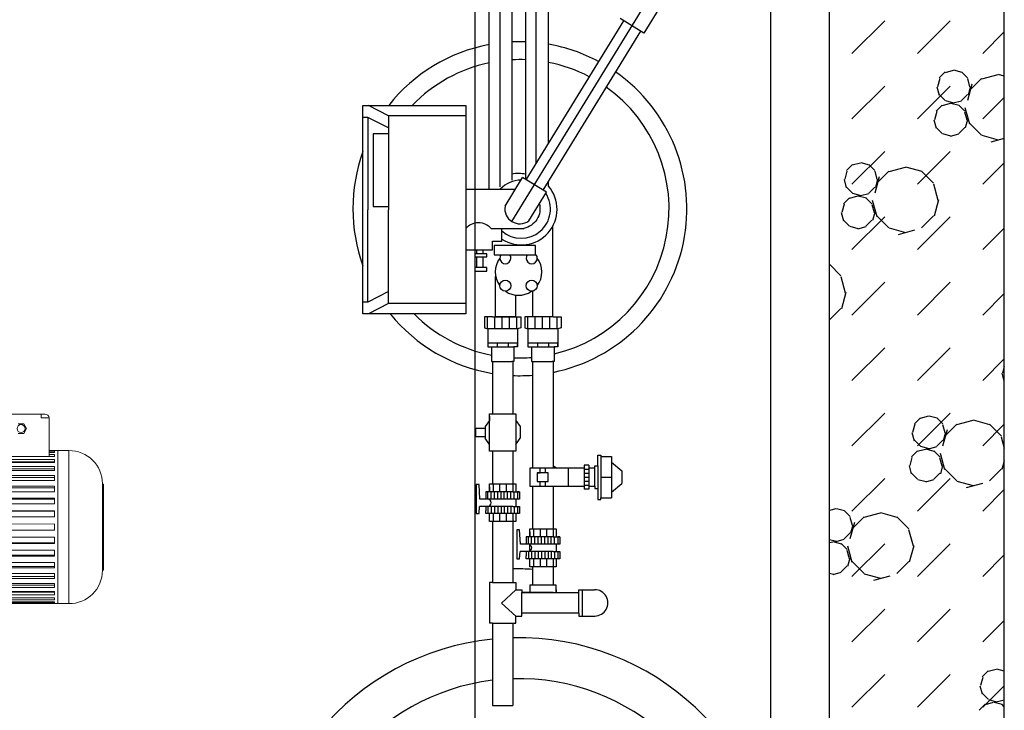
# Model space of a CAD drawing. Header units: millimetres. Extents: x 226749 to 325316, y -44191 to 40236.
# Tile 83 of 164: x 294236 to 295588, y 7771 to 8720. Entities that reach past the tile are written whole.
import ezdxf
from ezdxf.enums import TextEntityAlignment as Align

# ---------------------------------------------------------------- set-up
doc = ezdxf.new("R2010")
doc.units = ezdxf.units.MM
doc.header["$LTSCALE"] = 100
doc.linetypes.add('DASHED', pattern=[19.05, 12.7, -6.35])
doc.layers.add('URZĄDZENIA', color=4, linetype='Continuous')
doc.layers.add('WYBIEG NA CZYSZCZENIE', color=2, linetype='Continuous')
doc.styles.add('CP_ATTR', font='ROMANS.SHX')

# ---------------------------------------------------------------- blocks, each defined once
blk = doc.blocks.new('PALNIK_RZUT')
at = {"layer": 'URZĄDZENIA', "lineweight": 15}
for p, q in [((219824.3, -31024.4), (219824.3, -30814.4)), ((219824.3, -30814.4), (220055, -30814.4)), ((219839.7, -30814.4), (219839.7, -31024.4)), ((219844, -30814.5), (219844, -30814.4)), ((219844, -30816.8), (219844, -30815.3)), ((219844, -30815.3), (220016.6, -30815.3)), ((220016.6, -30816.8), (219844, -30816.8)), ((219844, -30822.4), (219844, -30819.3)), ((219844, -30819.3), (220016.6, -30819.3)), ((220016.6, -30822.4), (219844, -30822.4)), ((219844, -30830.8), (219844, -30826.5)), ((219844, -30826.5), (220016.6, -30826.5)), ((219844, -30829.9), (220016.6, -30829.9)), ((220016.6, -30830.8), (219844, -30830.8)), ((219844, -30841.9), (219844, -30836.3)), ((219844, -30836.3), (220016.6, -30836.3)), ((219844, -30839.4), (220016.6, -30839.4)), ((220016.6, -30841.9), (219844, -30841.9)), ((219844, -30855.4), (219844, -30848.7)), ((219844, -30848.7), (220016.6, -30848.7)), ((219844, -30851.3), (220016.6, -30851.3)), ((219777.1, -30978.4), (219777.1, -30860.4)), ((219778.4, -30860.4), (219777.1, -30860.4)), ((219778.4, -30859.7), (219778.4, -30979.1)), ((220016.6, -30855.4), (219844, -30855.4)), ((219844, -30870.8), (219844, -30863.2)), ((219844, -30863.2), (220016.6, -30863.2)), ((219844, -30865.3), (220016.6, -30865.3)), ((220016.6, -30870.8), (219844, -30870.8)), ((219844, -30887.6), (219844, -30879.5)), ((219844, -30879.5), (220016.6, -30879.5)), ((219844, -30880.9), (220016.6, -30880.9)), ((220016.6, -30887.6), (219844, -30887.6)), ((219844, -30905.5), (219844, -30896.9)), ((219844, -30896.9), (220016.6, -30896.9)), ((219844, -30897.7), (220016.6, -30897.7)), ((220016.6, -30905.5), (219844, -30905.5)), ((219844, -30923.7), (219844, -30915)), ((219844, -30915), (220016.6, -30915.1)), ((220016.6, -30923.7), (219844, -30923.6)), ((219844, -30941.9), (219844, -30933.3)), ((219844, -30933.3), (220016.6, -30933.3)), ((220016.6, -30941.1), (219844, -30941.1)), ((220016.6, -30941.9), (219844, -30941.9)), ((219844, -30959.3), (219844, -30951.1)), ((219844, -30951.1), (220016.6, -30951.1)), ((220016.6, -30957.9), (219844, -30957.9)), ((220016.6, -30959.3), (219844, -30959.3)), ((219844, -30975.6), (219844, -30968)), ((219844, -30968), (220016.6, -30968)), ((220016.6, -30973.5), (219844, -30973.5)), ((219778.4, -30978.4), (219777.1, -30978.4)), ((220016.6, -30975.6), (219844, -30975.6)), ((219844, -30990.1), (219844, -30983.4)), ((219844, -30983.4), (220016.6, -30983.4)), ((220016.6, -30987.5), (219844, -30987.5)), ((220016.6, -30990.1), (219844, -30990.1)), ((219844, -31002.5), (219844, -30996.9)), ((219844, -30996.9), (220016.6, -30996.9)), ((220016.6, -30999.4), (219844, -30999.4)), ((220016.6, -31002.5), (219844, -31002.5)), ((219844, -31012.3), (219844, -31008)), ((219844, -31008), (220016.6, -31008)), ((220016.6, -31008.9), (219844, -31008.9)), ((220016.6, -31012.3), (219844, -31012.3)), ((219824.3, -31024.4), (219851.6, -31024.4)), ((219844, -31016.4), (219844, -31019.3)), ((219844, -31016.4), (220016.6, -31016.4)), ((219844, -31019.3), (219851.6, -31019.3)), ((219851.6, -31022), (219844, -31022)), ((219844, -31022), (219844, -31023.5)), ((219844, -31023.5), (219851.6, -31023.5)), ((219851.6, -31016.4), (219851.6, -31068.9)), ((219882.5, -31054.7), (219886.3, -31048.1)), ((219886.3, -31048.1), (219893.9, -31048.1)), ((219886.3, -31061.2), (219882.5, -31054.7)), ((219893.9, -31061.2), (219886.3, -31061.2)), ((219851.6, -31069.3), (219862.7, -31069.3)), ((219856.7, -31069.3), (219857.1, -31068.9)), ((219946.8, -31074.4), (219857.1, -31074.4)), ((219862.7, -31069.3), (219862.7, -31074.4))]:
    blk.add_line(p, q, dxfattribs=at)
blk.add_circle((219890.1, -31054.7), 5.47, dxfattribs=at)
for centre, radius, start, end in [((219823.7, -30859.6), 45.3, 89.1935, 180.0229), ((219823.7, -30979.1), 45.3, 179.9771, 270.8065), ((219857.1, -31068.9), 5.47, 180, 183.6204), ((219857.1, -31068.9), 5.47, 183.6204, 270)]:
    blk.add_arc(centre, radius, start, end, dxfattribs=at)
at = {"layer": 'URZĄDZENIA', "lineweight": 15, "style": 'CP_ATTR', "width": 1, "flags": 9}
for tag in ['OTHER', 'FLOW', 'VOLTAGE', 'POWER', 'TEMPERATURE', 'CHARACTER', 'PN', 'DN', 'PRODUCER', 'ORDER-NO', 'PRODUCT-TYPE', 'ARTICLE', 'GROUP', 'NUMBER', 'NAME']:
    blk.add_attdef(tag, text='', height=0.00005, rotation=90, dxfattribs=at).set_placement((220179.5, -30063.8), align=Align.MIDDLE_LEFT)

msp = doc.modelspace()

# ---------------------------------------------------------------- linework, layer by layer
for p, q in [((295588.43, 1660), (295588.43, 16380)), ((295348.43, 1900), (295348.43, 16140)), ((294912.44, 8442.38), (295108.21, 8761.43)), ((295117.8, 8740.5), (295093.63, 8701.11)), ((295093.63, 8701.11), (295061.04, 8721.11)), ((295065.67, 8718.27), (294931.64, 8499.85)), ((295379.26, 8673.22), (295424.16, 8718.12)), ((295469.06, 8673.22), (295513.96, 8718.12)), ((295089, 8703.95), (294954.98, 8485.53)), ((295558.86, 8673.22), (295588.43, 8702.79)), ((295507.27, 8647.83), (295499.03, 8639.59)), ((295518.27, 8649.93), (295507.02, 8646.91)), ((295530.44, 8647.15), (295519.19, 8650.17)), ((295538, 8639.59), (295529.77, 8647.83)), ((295579.44, 8644.14), (295556.94, 8638.11)), ((295588.43, 8642.22), (295580.37, 8644.38)), ((295379.26, 8583.42), (295424.16, 8628.32)), ((295469.06, 8583.42), (295513.96, 8628.32)), ((295495.77, 8627.42), (295498.78, 8616.17)), ((295499.7, 8638.92), (295496.69, 8627.67)), ((295537.75, 8638.68), (295540.77, 8627.43)), ((295543.92, 8631.33), (295537.9, 8608.83)), ((295541.69, 8627.67), (295538.67, 8616.42)), ((295557.2, 8639.03), (295540.73, 8622.56)), ((295507.27, 8608.86), (295499.03, 8617.09)), ((295538, 8617.09), (295529.77, 8608.86)), ((295558.86, 8583.42), (295588.43, 8612.99)), ((295503.29, 8602.32), (295495.05, 8594.08)), ((295514.29, 8604.42), (295503.04, 8601.4)), ((295519.19, 8605.17), (295507.94, 8608.18)), ((295526.46, 8601.64), (295515.21, 8604.66)), ((295529.52, 8607.94), (295518.27, 8604.93)), ((295534.02, 8594.08), (295525.79, 8602.32)), ((295534.45, 8599.14), (295540.47, 8576.65)), ((295495.72, 8593.41), (295492.71, 8582.16)), ((295533.77, 8593.17), (295536.79, 8581.92)), ((295491.79, 8581.92), (295494.8, 8570.67)), ((295503.29, 8563.35), (295495.05, 8571.59)), ((295534.02, 8571.59), (295525.79, 8563.35)), ((295537.71, 8582.16), (295534.69, 8570.91)), ((295557.2, 8561.09), (295540.73, 8577.56)), ((295515.21, 8559.66), (295503.96, 8562.67)), ((295525.54, 8562.43), (295514.29, 8559.42)), ((295580.37, 8554.39), (295557.87, 8560.41)), ((295588.43, 8556.55), (295570, 8551.61)), ((295379.26, 8493.62), (295424.16, 8538.52)), ((295469.06, 8493.62), (295513.96, 8538.52)), ((295379.99, 8520.55), (295371.75, 8512.31)), ((295390.99, 8522.65), (295379.74, 8519.63)), ((295403.16, 8519.87), (295391.91, 8522.89)), ((295410.73, 8512.31), (295402.49, 8520.55)), ((295558.86, 8493.62), (295588.43, 8523.19)), ((295372.42, 8511.64), (295369.41, 8500.39)), ((295410.47, 8511.4), (295413.49, 8500.15)), ((295416.65, 8504.05), (295410.62, 8481.55)), ((295429.92, 8511.75), (295413.45, 8495.28)), ((295452.17, 8516.86), (295429.67, 8510.84)), ((295475.59, 8511.08), (295453.09, 8517.11)), ((295491.39, 8495.28), (295474.92, 8511.75)), ((294902.84, 8463.31), (294927.01, 8502.69)), ((294959.61, 8482.69), (294927.01, 8502.69)), ((295368.49, 8500.14), (295371.5, 8488.89)), ((295414.41, 8500.39), (295411.39, 8489.14)), ((295491.14, 8494.36), (295497.17, 8471.86)), ((294935.44, 8443.31), (294959.61, 8482.69)), ((295379.99, 8481.58), (295371.75, 8489.81)), ((295387.01, 8477.14), (295375.76, 8474.12)), ((295391.91, 8477.89), (295380.66, 8480.9)), ((295399.18, 8474.37), (295387.93, 8477.38)), ((295402.24, 8480.66), (295390.99, 8477.65)), ((295410.73, 8489.81), (295402.49, 8481.58)), ((295368.44, 8466.13), (295365.43, 8454.88)), ((295376.01, 8475.04), (295367.77, 8466.81)), ((295406.74, 8466.81), (295398.51, 8475.04)), ((295406.49, 8465.89), (295409.51, 8454.64)), ((295407.17, 8471.87), (295413.2, 8449.37)), ((295498.09, 8472.1), (295492.06, 8449.6)), ((295364.51, 8454.64), (295367.52, 8443.39)), ((295410.43, 8454.88), (295407.41, 8443.63)), ((295429.92, 8433.81), (295413.45, 8450.28)), ((295491.39, 8450.28), (295474.92, 8433.81)), ((295376.01, 8436.07), (295367.77, 8444.31)), ((295379.26, 8403.81), (295424.16, 8448.71)), ((295406.74, 8444.31), (295398.51, 8436.07)), ((295469.06, 8403.81), (295513.96, 8448.71)), ((295387.93, 8432.38), (295376.68, 8435.4)), ((295398.26, 8435.15), (295387.01, 8432.14)), ((295453.09, 8427.11), (295430.59, 8433.13)), ((295465.22, 8430.36), (295442.72, 8424.33)), ((295558.86, 8403.81), (295588.43, 8433.38)), ((295364.11, 8368), (295348.43, 8383.68)), ((295363.86, 8367.09), (295369.89, 8344.59)), ((295379.26, 8314.01), (295424.16, 8358.91)), ((295469.06, 8314.01), (295513.96, 8358.91)), ((295370.81, 8344.83), (295364.78, 8322.33)), ((295558.86, 8314.01), (295588.43, 8343.58)), ((295364.11, 8323), (295348.43, 8307.33)), ((294885.47, 8311.51), (294874.56, 8311.51)), ((294874.56, 8311.51), (294874.56, 8296.51)), ((294878.56, 8311.51), (294878.56, 8295.19)), ((294885.47, 8311.51), (294924.61, 8311.51)), ((294888.56, 8311.51), (294888.56, 8295.19)), ((294898.56, 8311.51), (294898.56, 8295.19)), ((294908.56, 8311.51), (294908.56, 8295.19)), ((294918.56, 8311.51), (294918.56, 8295.19)), ((294924.61, 8311.51), (294924.61, 8296.51)), ((294968.94, 8311.51), (294929.88, 8311.51)), ((294929.88, 8311.51), (294929.88, 8296.51)), ((294933.89, 8311.51), (294933.89, 8295.19)), ((294943.89, 8311.51), (294943.89, 8295.19)), ((294953.89, 8311.51), (294953.89, 8295.19)), ((294963.89, 8311.51), (294963.89, 8295.19)), ((294968.94, 8311.51), (294979.94, 8311.51)), ((294973.89, 8311.51), (294973.89, 8295.19)), ((294979.94, 8311.51), (294979.94, 8296.51)), ((294874.56, 8296.51), (294879.08, 8295.19)), ((294879.08, 8295.19), (294879.08, 8270.19)), ((294920.08, 8295.19), (294879.08, 8295.19)), ((294924.61, 8296.51), (294920.08, 8295.19)), ((294920.08, 8295.19), (294920.08, 8270.19)), ((294929.88, 8296.51), (294934.41, 8295.19)), ((294934.41, 8295.19), (294934.41, 8270.19)), ((294975.41, 8295.19), (294934.41, 8295.19)), ((294979.94, 8296.51), (294975.41, 8295.19)), ((294975.41, 8295.19), (294975.41, 8270.19)), ((294920.08, 8275.19), (294879.08, 8275.19)), ((294879.08, 8275.19), (294879.08, 8270.19)), ((294892.08, 8275.19), (294892.08, 8270.19)), ((294907.08, 8275.19), (294907.08, 8270.19)), ((294920.08, 8270.19), (294920.08, 8275.19)), ((294975.41, 8275.19), (294934.41, 8275.19)), ((294934.41, 8275.19), (294934.41, 8270.19)), ((294947.41, 8275.19), (294947.41, 8270.19)), ((294962.41, 8275.19), (294962.41, 8270.19)), ((294975.41, 8270.19), (294975.41, 8275.19)), ((294879.08, 8270.19), (294884.08, 8270.19)), ((294884.08, 8270.19), (294884.08, 8250.19)), ((294884.08, 8270.19), (294915.08, 8270.19)), ((294920.08, 8270.19), (294915.08, 8270.19)), ((294915.08, 8270.19), (294915.08, 8250.19)), ((294934.41, 8270.19), (294939.41, 8270.19)), ((294939.41, 8270.19), (294939.41, 8250.19)), ((294939.41, 8270.19), (294970.41, 8270.19)), ((294975.41, 8270.19), (294970.41, 8270.19)), ((294970.41, 8270.19), (294970.41, 8250.19)), ((295379.26, 8224.21), (295424.16, 8269.11)), ((295469.06, 8224.21), (295513.96, 8269.11)), ((294884.08, 8250.19), (294887.08, 8250.19)), ((294885.47, 8250.19), (294885.47, 8178.19)), ((294887.08, 8250.19), (294912.08, 8250.19)), ((294915.08, 8250.19), (294912.08, 8250.19)), ((294913.61, 8250.19), (294913.61, 8178.19)), ((294939.41, 8250.19), (294942.41, 8250.19)), ((294940.79, 8250.19), (294940.79, 8103.69)), ((294942.41, 8250.19), (294967.41, 8250.19)), ((294970.41, 8250.19), (294967.41, 8250.19)), ((294968.94, 8250.19), (294968.94, 8103.69)), ((295558.86, 8224.21), (295588.43, 8253.78)), ((295584.96, 8234.19), (295587.98, 8222.93)), ((295588.43, 8243.95), (295585.88, 8234.43)), ((295588.43, 8246.56), (295588.23, 8246.35)), ((295588.43, 8223.65), (295588.23, 8223.85)), ((294881.47, 8169.19), (294875.41, 8160.69)), ((294881.47, 8130.19), (294881.47, 8178.19)), ((294881.47, 8178.19), (294917.61, 8178.19)), ((294881.47, 8175.19), (294881.47, 8169.19)), ((294917.61, 8178.19), (294917.61, 8127.19)), ((294917.61, 8169.19), (294923.67, 8160.69)), ((295379.26, 8134.41), (295424.16, 8179.31)), ((295473.16, 8172.82), (295464.93, 8164.58)), ((295469.06, 8134.41), (295513.96, 8179.31)), ((295484.16, 8174.91), (295472.91, 8171.9)), ((295496.33, 8172.14), (295485.08, 8175.15)), ((295503.9, 8164.58), (295495.66, 8172.82)), ((295545.34, 8169.13), (295522.84, 8163.1)), ((295568.76, 8163.34), (295546.26, 8169.37)), ((294875.41, 8158.19), (294862.41, 8158.19)), ((294862.41, 8158.19), (294862.41, 8147.19)), ((294875.41, 8160.69), (294875.41, 8144.69)), ((294875.41, 8160.69), (294875.41, 8155.69)), ((294923.67, 8160.69), (294923.67, 8144.69)), ((294923.67, 8160.69), (294923.67, 8155.69)), ((295461.66, 8152.41), (295464.68, 8141.16)), ((295465.6, 8163.9), (295462.58, 8152.65)), ((295503.65, 8163.66), (295506.66, 8152.41)), ((295509.82, 8156.32), (295503.79, 8133.82)), ((295507.58, 8152.65), (295504.57, 8141.4)), ((295523.09, 8164.02), (295506.62, 8147.55)), ((295558.86, 8134.41), (295588.43, 8163.98)), ((295584.56, 8147.55), (295568.09, 8164.02)), ((294862.41, 8147.19), (294875.41, 8147.19)), ((294881.47, 8136.19), (294875.41, 8144.69)), ((294917.61, 8136.19), (294923.67, 8144.69)), ((295473.16, 8133.84), (295464.93, 8142.08)), ((295503.9, 8142.08), (295495.66, 8133.84)), ((295584.31, 8146.63), (295588.43, 8131.26)), ((294881.47, 8127.19), (294881.47, 8136.19)), ((294917.61, 8127.19), (294881.47, 8127.19)), ((294885.47, 8127.19), (294885.47, 8082.19)), ((294913.61, 8127.19), (294913.61, 8082.19)), ((295469.18, 8127.31), (295460.95, 8119.07)), ((295480.18, 8129.41), (295468.93, 8126.39)), ((295485.08, 8130.15), (295473.83, 8133.17)), ((295492.35, 8126.63), (295481.1, 8129.65)), ((295495.41, 8132.93), (295484.16, 8129.91)), ((295499.92, 8119.07), (295491.68, 8127.31)), ((295030.23, 8106.69), (295030.23, 8121.69)), ((295030.23, 8121.69), (295034.23, 8121.69)), ((295034.23, 8121.69), (295034.23, 8119.69)), ((295034.23, 8119.69), (295049.23, 8119.69)), ((295034.23, 8119.69), (295034.23, 8062.69)), ((295049.23, 8119.69), (295049.23, 8062.69)), ((295461.62, 8118.4), (295458.6, 8107.15)), ((295499.67, 8118.16), (295502.68, 8106.9)), ((295500.34, 8124.13), (295506.37, 8101.63)), ((295588.43, 8113.81), (295585.23, 8101.87)), ((294940.79, 8103.69), (294936.79, 8103.69)), ((294936.79, 8103.69), (294936.79, 8078.69)), ((295011.73, 8103.69), (294940.79, 8103.69)), ((294951.23, 8097.19), (294951.23, 8103.69)), ((294958.23, 8097.19), (294958.23, 8103.69)), ((294989.73, 8103.69), (294989.73, 8078.69)), ((295011.73, 8107.69), (295011.73, 8074.69)), ((295017.73, 8107.69), (295011.73, 8107.69)), ((295011.73, 8102.19), (295017.73, 8102.19)), ((295017.73, 8107.69), (295017.73, 8074.69)), ((295026.23, 8103.69), (295017.73, 8103.69)), ((295026.23, 8103.69), (295026.23, 8106.69)), ((295026.23, 8106.69), (295030.23, 8106.69)), ((295026.23, 8078.69), (295026.23, 8103.69)), ((295030.23, 8106.69), (295030.23, 8060.69)), ((295049.23, 8111.69), (295063.41, 8099.8)), ((295063.41, 8099.8), (295063.41, 8082.58)), ((295457.68, 8106.91), (295460.7, 8095.66)), ((295503.6, 8107.15), (295500.59, 8095.9)), ((295523.09, 8086.08), (295506.62, 8102.55)), ((295584.56, 8102.55), (295568.09, 8086.08)), ((294962.23, 8097.19), (294947.23, 8097.19)), ((294947.23, 8097.19), (294947.23, 8091.19)), ((294947.23, 8097.19), (294951.23, 8097.19)), ((294947.23, 8091.19), (294947.23, 8085.19)), ((294947.23, 8085.19), (294962.23, 8085.19)), ((294951.23, 8078.69), (294951.23, 8085.19)), ((294962.23, 8097.19), (294958.23, 8097.19)), ((294958.23, 8078.69), (294958.23, 8085.19)), ((294962.23, 8085.19), (294962.23, 8097.19)), ((295011.73, 8096.69), (295017.73, 8096.69)), ((295011.73, 8091.19), (295017.73, 8091.19)), ((295011.73, 8085.69), (295017.73, 8085.69)), ((295034.23, 8091.19), (295049.23, 8091.19)), ((295379.26, 8044.6), (295424.16, 8089.5)), ((295469.18, 8088.34), (295460.95, 8096.57)), ((295469.06, 8044.6), (295513.96, 8089.5)), ((295481.1, 8084.65), (295469.85, 8087.66)), ((295491.43, 8087.42), (295480.18, 8084.41)), ((295499.92, 8096.57), (295491.68, 8088.34)), ((295546.26, 8079.37), (295523.76, 8085.4)), ((294867.42, 8081.16), (294863.42, 8081.16)), ((294863.42, 8081.16), (294863.42, 8041.16)), ((294868.47, 8061.19), (294867.42, 8081.16)), ((294881.47, 8071.19), (294881.47, 8082.19)), ((294881.47, 8082.19), (294917.61, 8082.19)), ((294881.47, 8078.19), (294881.47, 8072.19)), ((294886.41, 8082.19), (294886.41, 8071.19)), ((294895.41, 8082.19), (294895.41, 8071.19)), ((294904.41, 8082.19), (294904.41, 8071.19)), ((294913.41, 8082.19), (294913.41, 8071.19)), ((294917.61, 8082.19), (294917.61, 8071.19)), ((294917.61, 8082.19), (294917.61, 8071.19)), ((294936.79, 8078.69), (294940.79, 8078.69)), ((294940.79, 8078.69), (294940.79, 8020.09)), ((294940.79, 8078.69), (295011.73, 8078.69)), ((294968.94, 8078.69), (294968.94, 8020.09)), ((295011.73, 8080.19), (295017.73, 8080.19)), ((295017.73, 8074.69), (295011.73, 8074.69)), ((295017.73, 8078.69), (295026.23, 8078.69)), ((295026.23, 8078.69), (295026.23, 8075.69)), ((295026.23, 8075.69), (295030.23, 8075.69)), ((295030.23, 8075.69), (295030.23, 8060.69)), ((295049.23, 8070.69), (295063.41, 8082.58)), ((295558.39, 8082.63), (295535.89, 8076.6)), ((295558.86, 8044.6), (295588.43, 8074.17)), ((294876.47, 8061.19), (294868.47, 8061.19)), ((294881.47, 8071.19), (294876.47, 8071.19)), ((294876.47, 8071.19), (294876.47, 8061.19)), ((294881.47, 8061.19), (294876.47, 8061.19)), ((294879.41, 8061.19), (294879.41, 8071.19)), ((294913.61, 8071.19), (294881.47, 8071.19)), ((294881.47, 8060.5), (294881.47, 8061.19)), ((294913.61, 8061.19), (294881.47, 8061.19)), ((294883.91, 8061.19), (294883.91, 8071.19)), ((294888.41, 8061.19), (294888.41, 8071.19)), ((294892.91, 8061.19), (294892.91, 8071.19)), ((294897.41, 8061.19), (294897.41, 8071.19)), ((294901.91, 8061.19), (294901.91, 8071.19)), ((294906.41, 8061.19), (294906.41, 8071.19)), ((294910.91, 8061.19), (294910.91, 8071.19)), ((294913.61, 8071.19), (294922.61, 8071.19)), ((294922.61, 8061.19), (294913.61, 8061.19)), ((294915.41, 8061.19), (294915.41, 8071.19)), ((294917.61, 8061.19), (294917.61, 8051.19)), ((294917.61, 8061.19), (294917.61, 8051.19)), ((294922.61, 8071.19), (294919.91, 8071.19)), ((294919.91, 8071.19), (294919.91, 8061.19)), ((294922.61, 8071.19), (294922.61, 8063.19)), ((294922.61, 8063.19), (294922.61, 8061.19)), ((295030.23, 8060.69), (295034.23, 8060.69)), ((295034.23, 8060.69), (295034.23, 8062.69)), ((295034.23, 8062.69), (295049.23, 8062.69)), ((294867.42, 8041.16), (294867.95, 8051.18)), ((294881.47, 8051.19), (294867.95, 8051.18)), ((294876.47, 8051.19), (294876.47, 8045.19)), ((294876.47, 8041.19), (294876.47, 8045.19)), ((294879.41, 8051.19), (294879.41, 8041.19)), ((294881.47, 8051.19), (294881.47, 8051.88)), ((294913.61, 8051.19), (294881.47, 8051.19)), ((294883.91, 8051.19), (294883.91, 8041.19)), ((294888.41, 8051.19), (294888.41, 8041.19)), ((294892.91, 8051.19), (294892.91, 8041.19)), ((294897.41, 8051.19), (294897.41, 8041.19)), ((294901.91, 8051.19), (294901.91, 8041.19)), ((294906.41, 8051.19), (294906.41, 8041.19)), ((294910.91, 8051.19), (294910.91, 8041.19)), ((294913.61, 8051.19), (294922.61, 8051.19)), ((294915.41, 8051.19), (294915.41, 8041.19)), ((294919.91, 8051.19), (294919.91, 8041.19)), ((294922.61, 8051.19), (294922.61, 8041.19)), ((295356.89, 8047.63), (295348.43, 8045.37)), ((295369.05, 8044.86), (295357.8, 8047.87)), ((295376.62, 8037.3), (295368.38, 8045.54)), ((294863.42, 8041.16), (294867.42, 8041.16)), ((294881.47, 8041.19), (294876.47, 8041.19)), ((294881.47, 8033.19), (294881.47, 8041.19)), ((294913.61, 8041.19), (294881.47, 8041.19)), ((294881.47, 8030.19), (294881.47, 8039.19)), ((294886.41, 8041.19), (294886.41, 8030.19)), ((294895.41, 8041.19), (294895.41, 8030.19)), ((294904.41, 8041.19), (294904.41, 8030.19)), ((294913.41, 8041.19), (294913.41, 8030.19)), ((294922.61, 8041.19), (294913.61, 8041.19)), ((294917.61, 8041.19), (294917.61, 8030.19)), ((295376.37, 8036.38), (295379.38, 8025.13)), ((295395.81, 8036.74), (295379.34, 8020.27)), ((295418.06, 8041.85), (295395.56, 8035.82)), ((295441.48, 8036.06), (295418.98, 8042.09)), ((295457.28, 8020.27), (295440.81, 8036.74)), ((294917.61, 8030.19), (294881.47, 8030.19)), ((294885.47, 8030.19), (294885.47, 7946.69)), ((294913.61, 8030.19), (294913.61, 7946.69)), ((294922.95, 8019.06), (294918.95, 8019.06)), ((294918.95, 8019.06), (294918.95, 7979.06)), ((294924, 7999.09), (294922.95, 8019.06)), ((294937, 8009.09), (294937, 8020.09)), ((294937, 8020.09), (294973.14, 8020.09)), ((294941.94, 8020.09), (294941.94, 8009.09)), ((294950.94, 8020.09), (294950.94, 8009.09)), ((294959.94, 8020.09), (294959.94, 8009.09)), ((294968.94, 8020.09), (294968.94, 8009.09)), ((294968.94, 8020.09), (294968.94, 8009.09)), ((294973.14, 8020.09), (294973.14, 8009.09)), ((294973.14, 8020.09), (294973.14, 8009.09)), ((295382.54, 8029.04), (295376.51, 8006.54)), ((295380.3, 8025.37), (295377.29, 8014.12)), ((295457.03, 8019.35), (295463.06, 7996.85)), ((294937, 8009.09), (294932, 8009.09)), ((294932, 8009.09), (294932, 7999.09)), ((294934.94, 7999.09), (294934.94, 8009.09)), ((294937, 8016.09), (294937, 8010.09)), ((294969.14, 8009.09), (294937, 8009.09)), ((294939.44, 7999.09), (294939.44, 8009.09)), ((294943.94, 7999.09), (294943.94, 8009.09)), ((294948.44, 7999.09), (294948.44, 8009.09)), ((294952.94, 7999.09), (294952.94, 8009.09)), ((294957.44, 7999.09), (294957.44, 8009.09)), ((294961.94, 7999.09), (294961.94, 8009.09)), ((294966.44, 7999.09), (294966.44, 8009.09)), ((294969.14, 8009.09), (294978.14, 8009.09)), ((294970.94, 7999.09), (294970.94, 8009.09)), ((294978.14, 8009.09), (294975.44, 8009.09)), ((294975.44, 8009.09), (294975.44, 7999.09)), ((294978.14, 8009.09), (294978.14, 8001.09)), ((295357.8, 8002.87), (295348.43, 8005.38)), ((295368.13, 8005.65), (295356.88, 8002.63)), ((295376.62, 8014.8), (295368.38, 8006.56)), ((294932, 7999.09), (294924, 7999.09)), ((294937, 7999.09), (294932, 7999.09)), ((294937, 7989.09), (294937, 7999.09)), ((294969.14, 7999.09), (294937, 7999.09)), ((294978.14, 7999.09), (294969.14, 7999.09)), ((294973.14, 7999.09), (294973.14, 7989.09)), ((294973.14, 7999.09), (294973.14, 7989.09)), ((294978.14, 8001.09), (294978.14, 7999.09)), ((295352.9, 8002.13), (295348.43, 8000.93)), ((295365.07, 7999.35), (295353.82, 8002.37)), ((295372.64, 7991.79), (295364.4, 8000.03)), ((295372.39, 7990.88), (295375.4, 7979.63)), ((295373.06, 7996.85), (295379.09, 7974.35)), ((295379.26, 7954.8), (295424.16, 7999.7)), ((295463.98, 7997.09), (295457.95, 7974.59)), ((295469.06, 7954.8), (295513.96, 7999.7)), ((294918.95, 7979.06), (294922.95, 7979.06)), ((294922.95, 7979.06), (294923.47, 7989.07)), ((294937, 7989.09), (294923.47, 7989.07)), ((294932, 7989.09), (294932, 7983.09)), ((294937, 7989.09), (294932, 7989.09)), ((294932, 7979.09), (294932, 7983.09)), ((294937, 7979.09), (294932, 7979.09)), ((294934.94, 7989.09), (294934.94, 7979.09)), ((294969.14, 7989.09), (294937, 7989.09)), ((294937, 7971.09), (294937, 7979.09)), ((294969.14, 7979.09), (294937, 7979.09)), ((294937, 7968.09), (294937, 7977.09)), ((294939.44, 7989.09), (294939.44, 7979.09)), ((294941.94, 7979.09), (294941.94, 7968.09)), ((294943.94, 7989.09), (294943.94, 7979.09)), ((294948.44, 7989.09), (294948.44, 7979.09)), ((294950.94, 7979.09), (294950.94, 7968.09)), ((294952.94, 7989.09), (294952.94, 7979.09)), ((294957.44, 7989.09), (294957.44, 7979.09)), ((294959.94, 7979.09), (294959.94, 7968.09)), ((294961.94, 7989.09), (294961.94, 7979.09)), ((294966.44, 7989.09), (294966.44, 7979.09)), ((294968.94, 7979.09), (294968.94, 7968.09)), ((294969.14, 7989.09), (294978.14, 7989.09)), ((294978.14, 7979.09), (294969.14, 7979.09)), ((294970.94, 7989.09), (294970.94, 7979.09)), ((294973.14, 7979.09), (294973.14, 7968.09)), ((294975.44, 7989.09), (294975.44, 7979.09)), ((294978.14, 7989.09), (294978.14, 7979.09)), ((295376.32, 7979.87), (295373.31, 7968.62)), ((295558.86, 7954.8), (295588.43, 7984.37)), ((294973.14, 7968.09), (294937, 7968.09)), ((294940.79, 7968.09), (294940.79, 7942.69)), ((294968.94, 7968.09), (294968.94, 7942.69)), ((295372.64, 7969.29), (295364.4, 7961.06)), ((295395.81, 7958.8), (295379.34, 7975.27)), ((295457.28, 7975.27), (295440.81, 7958.8)), ((295353.82, 7957.37), (295348.43, 7958.81)), ((295364.15, 7960.14), (295352.9, 7957.13)), ((295418.98, 7952.09), (295396.48, 7958.12)), ((295431.12, 7955.35), (295408.62, 7949.32)), ((294885.47, 7946.69), (294881.67, 7946.69)), ((294881.67, 7946.69), (294881.67, 7890.55)), ((294885.47, 7946.69), (294917.81, 7946.69)), ((294897.81, 7917.99), (294917.81, 7936.69)), ((294917.81, 7946.69), (294917.81, 7936.69)), ((294917.81, 7936.69), (294921.81, 7936.69)), ((294917.81, 7936.69), (294925.81, 7936.69)), ((294925.81, 7936.69), (294925.81, 7932.69)), ((294936.79, 7942.69), (294936.79, 7932.69)), ((294973.14, 7942.69), (294936.79, 7942.69)), ((294973.14, 7932.69), (294973.14, 7942.69)), ((294973.14, 7936.69), (294973.14, 7932.69)), ((295004.12, 7932.69), (295004.12, 7936.69)), ((295004.12, 7936.69), (295025.9, 7936.69)), ((295009.12, 7900.55), (295009.12, 7936.69)), ((294968.97, 7932.69), (294925.81, 7932.69)), ((294925.81, 7932.69), (295004.12, 7932.69)), ((294925.81, 7900.55), (294925.81, 7932.69)), ((295004.12, 7904.55), (295004.12, 7932.69)), ((294897.81, 7917.99), (294917.81, 7900.55)), ((295379.26, 7865), (295424.16, 7909.9)), ((295469.06, 7865), (295513.96, 7909.9)), ((294917.81, 7900.55), (294925.81, 7900.55)), ((294917.81, 7890.55), (294917.81, 7900.55)), ((294917.81, 7900.55), (294925.81, 7900.55)), ((295004.12, 7904.55), (294925.81, 7904.55)), ((295004.12, 7904.55), (295004.12, 7900.55)), ((295004.12, 7900.55), (295026.09, 7900.55)), ((294885.47, 7890.55), (294881.67, 7890.55)), ((294885.47, 7890.55), (294885.47, 7777.79)), ((294885.47, 7890.55), (294917.81, 7890.55)), ((294913.61, 7890.55), (294913.61, 7777.79)), ((295558.86, 7865), (295588.43, 7894.57)), ((295379.26, 7775.19), (295424.16, 7820.1)), ((295469.06, 7775.19), (295513.96, 7820.1)), ((295558.77, 7816.17), (295555.76, 7804.92)), ((295566.34, 7825.08), (295558.1, 7816.85)), ((295577.34, 7827.18), (295566.09, 7824.16)), ((295588.43, 7824.69), (295578.26, 7827.42)), ((295554.84, 7804.68), (295557.85, 7793.43)), ((295558.86, 7775.19), (295588.43, 7804.76)), ((295566.34, 7786.11), (295558.1, 7794.35)), ((294885.47, 7777.79), (294913.61, 7777.79)), ((295562.36, 7779.58), (295554.12, 7771.34)), ((295573.36, 7781.67), (295562.11, 7778.66)), ((295578.26, 7782.42), (295567.01, 7785.43)), ((295585.53, 7778.9), (295574.28, 7781.91)), ((295588.43, 7785.15), (295577.34, 7782.18)), ((295588.43, 7776), (295584.86, 7779.58))]:
    msp.add_line(p, q)
at = {"ltscale": 6}
for p, q in [((295588.43, 1660), (295588.43, 16380)), ((295348.43, 1900), (295348.43, 16140))]:
    msp.add_line(p, q, dxfattribs=at)
at = {"color": 1, "linetype": 'Continuous'}
msp.add_line((295267.93, 2868.74), (295267.93, 8786.74), dxfattribs=at)
for points in [[(294880.99, 8487.06), (294880.99, 9183.94, -0.598914), (294886.2, 9198.14, -0.6524313), (294912.39, 9175.61), (294912.39, 8499.13)], [(294962.59, 8550.28), (294962.59, 9183.94, 0.598914), (294957.38, 9198.14, 0.6524313), (294931.19, 9175.61), (294931.19, 8500.13)], [(294949.98, 8467, -0.429791), (294928.83, 8432.93)], [(294849.1, 8432.93, -0.4767842), (294883.66, 8432.93, -0.94704)]]:
    msp.add_lwpolyline(points, format="xyb")
for points in [[(294895.53, 9200.16), (294895.53, 8489.92)], [(294945.62, 8522.63), (294945.62, 9198.8)], [(294742.67, 8587.8), (294715.26, 8601.98)], [(294742.67, 8571.07), (294714.66, 8585.55), (294707.74, 8585.55)], [(294714.66, 8585.55), (294714.66, 8458.71)], [(294742.67, 8571.07), (294714.66, 8585.55)], [(294849.1, 8587.8), (294742.67, 8587.8), (294742.67, 8458.71)], [(294742.67, 8562.98), (294721.61, 8562.98), (294721.61, 8463), (294742.67, 8463)], [(294962.59, 8491.16), (294962.59, 8497.94)], [(294849.1, 8487.06), (294917.42, 8487.06)], [(294714.66, 8331.87), (294714.66, 8458.71)], [(294849.1, 8329.62), (294742.67, 8329.62), (294742.67, 8458.71)], [(294968.61, 8311.51), (294968.61, 8436.46)], [(294849.1, 8403.54), (294885.69, 8403.54), (294885.69, 8415.64), (294898.62, 8415.64), (294898.62, 8432.93)], [(294883.66, 8432.93), (294928.83, 8432.93)], [(294887.98, 8409.59), (294887.98, 8396.73), (294944.94, 8396.73), (294944.94, 8409.59), (294887.98, 8409.59)], [(294863.94, 8398.14), (294863.94, 8403.54)], [(294872.82, 8398.14), (294872.82, 8403.54)], [(294863.94, 8379.27), (294863.94, 8393.91)], [(294872.82, 8379.27), (294872.82, 8393.91)], [(294917.51, 8311.51), (294890.02, 8311.51), (294890.02, 8366.72)], [(294742.67, 8346.35), (294714.66, 8331.87), (294707.74, 8331.87)], [(294742.67, 8346.35), (294714.66, 8331.87)], [(294968.61, 8311.51), (294941.12, 8311.51), (294941.12, 8346.81)], [(294742.67, 8329.62), (294715.26, 8315.44)], [(294917.51, 8311.51), (294917.51, 8341.37)]]:
    msp.add_lwpolyline(points)
for points in [[(294849.1, 8601.98), (294849.1, 8315.44), (294707.74, 8315.44), (294707.74, 8601.98)], [(294861.52, 8398.14), (294861.52, 8393.91), (294877.89, 8393.91), (294877.89, 8398.14)], [(294861.52, 8379.27), (294861.52, 8374.46), (294877.89, 8374.46), (294877.89, 8379.27)]]:
    msp.add_lwpolyline(points, close=True)
for centre in [(294903.31, 8354.24), (294939.52, 8354.24)]:
    msp.add_circle(centre, 7.6)
for centre, radius, start, end in [((294923.25, 8460), 229.33, 100.6166, 141.74881), ((294923.25, 8460), 229.33, 88.01371, 92.71428), ((294923.25, 8460), 229.33, 61.88794, 80.12256), ((294923.25, 8460), 204.85, 101.90297, 136.12381), ((294923.25, 8460), 204.85, 87.77621, 93.03896), ((294923.25, 8460), 204.85, 62.29747, 78.92799), ((294923.25, 8460), 229.33, 281.49178, 55.04432), ((294923.25, 8460), 204.85, 283.31057, 54.63479), ((294923.25, 8460), 229.33, 160.00398, 199.99602), ((294921.28, 8459.36), 49.07, 78.34435, 100.44492), ((294925.21, 8459.36), 39.95, 90.38917, 136.10858), ((294925.21, 8459.36), 49.07, 237.18014, 40.38566), ((294925.21, 8459.36), 39.95, 228.26697, 33.09727), ((294925.21, 8459.36), 39.95, 39.89252, 41.46227), ((294923.25, 8460), 20.67, 170.78073, 306.15152), ((294903.31, 8392.1), 7.6, 142.56713, 37.43287), ((294939.52, 8392.1), 7.6, 142.56713, 37.43287), ((294921.41, 8373.17), 32.05, 143.3308, 216.6692), ((294921.41, 8373.17), 32.05, 323.3308, 36.6692), ((294921.41, 8373.17), 32.05, 235.89596, 304.10404), ((294923.25, 8460), 229.33, 219.07385, 260.5189), ((294923.25, 8460), 204.85, 224.88236, 258.97871), ((294923.25, 8460), 204.85, 267.71645, 274.52537), ((294923.25, 8460), 229.33, 267.59201, 274.38858), ((294935.47, 8048.24), 67.15, 55.66904, 60.10752), ((294878.94, 8056.19), 5, 270, 90), ((294934.46, 7994.09), 5, 270, 90), ((294921.61, 7700.26), 265, 85.84805, 91.72946), ((294921.61, 7700.26), 265, 90.57483, 91.72946), ((295026.09, 7918.62), 18.07, 270, 90.59533), ((294921.61, 7515.66), 355, 95.84279, 91.29092), ((294921.61, 7515.66), 298.77, 96.94753, 91.53395)]:
    msp.add_arc(centre, radius, start, end)
at = {"layer": 'WYBIEG NA CZYSZCZENIE', "linetype": 'DASHED', "ltscale": 50}
msp.add_line((294861.43, 10275), (294861.43, 7167), dxfattribs=at)

# ---------------------------------------------------------------- block references
at = {"layer": 'URZĄDZENIA', "rotation": 180}
msp.add_blockref('PALNIK_RZUT', (514128.45, -22896.68), dxfattribs=at)

doc.saveas('drawing.dxf')
